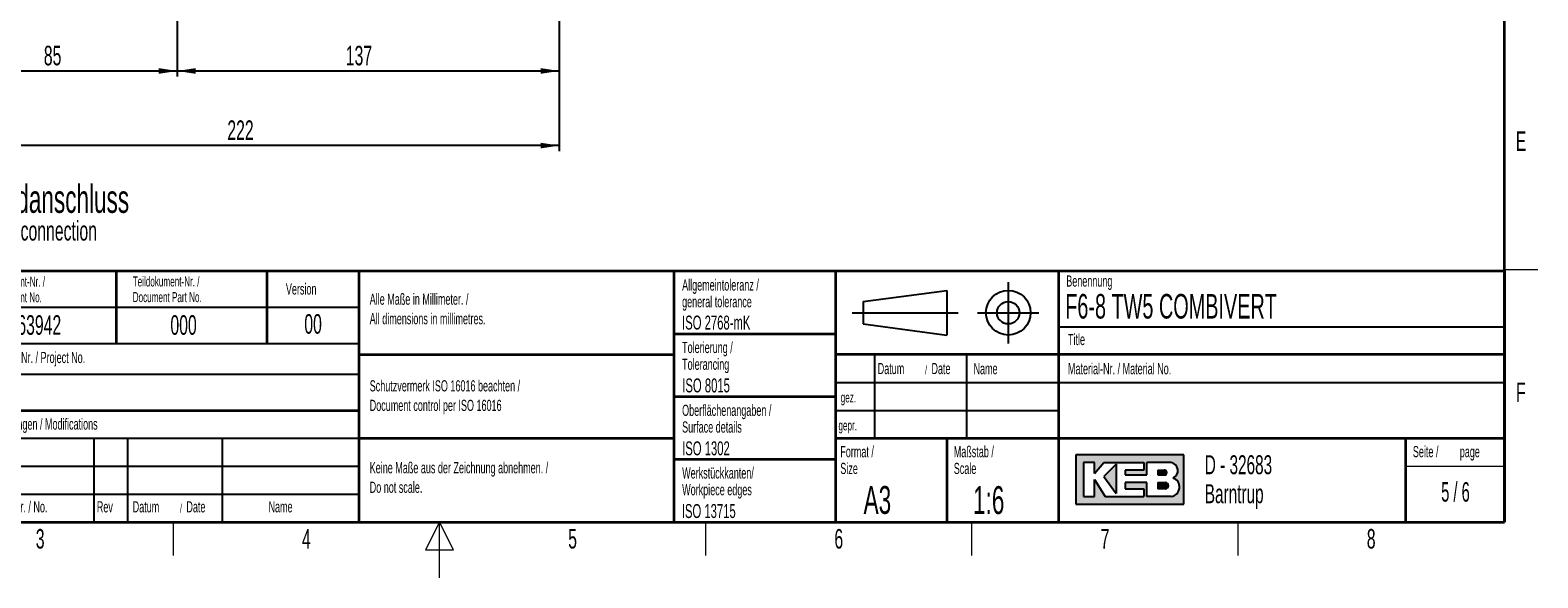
# Paper-space layout 'Blatt5' of a CAD drawing. Header units: millimetres. Extents: x 5 to 418, y 2 to 292.
# Tile 2 of 29: x 144 to 414, y 2 to 100. Entities that reach past the tile are written whole.
import ezdxf

# ---------------------------------------------------------------- set-up
doc = ezdxf.new("R2010")
doc.units = ezdxf.units.MM
doc.layers.add('SLD-0', color=7, linetype='Continuous')
doc.styles.add('SLDTEXTSTYLE0', font='TXT', dxfattribs={"width": 0.605})
doc.styles.add('SLDTEXTSTYLE1', font='TXT', dxfattribs={"width": 0.563})
doc.dimstyles.new('SLDDIMSTYLE6', dxfattribs={"dimtxt": 3.5, "dimasz": 3.302, "dimexe": 0, "dimexo": 0.0625, "dimgap": 0.875, "dimtad": 1, "dimlfac": 2, "dimrnd": 1e-09, "dimzin": 12, "dimdsep": 46, "dimtxsty": 'SLDTEXTSTYLE0', "dimsah": 1, "dimcen": 0.09, "dimadec": 0, "dimazin": 3, "dimtfac": 1, "dimtofl": 0, "dimtmove": 0, "dimatfit": 3, "dimfxl": 1, "dimfrac": 2, "dimtolj": 1, "dimtzin": 12, "dimarcsym": 0})

# ---------------------------------------------------------------- blocks, each defined once
blk = doc.blocks.new('_D_28')
at = {"layer": 'SLD-0', "color": 7}
for p, q in [((169.9299334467, 118.8070303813), (169.9299334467, 91.8323248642)), ((238.4299334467, 118.8070303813), (238.4299334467, 91.8323248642)), ((169.9299334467, 92.8323248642), (238.4299334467, 92.8323248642))]:
    blk.add_line(p, q, dxfattribs=at)
for points in [[(169.9299334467, 92.8323248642), (173.2319334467, 92.3243248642), (173.2319334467, 93.3403248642)], [(238.4299334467, 92.8323248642), (235.1279334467, 93.3403248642), (235.1279334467, 92.3243248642)]]:
    blk.add_solid(points, dxfattribs=at)
at = {"layer": 'SLD-0', "color": 7, "insert": (200.1695168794, 97.3440621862), "char_height": 3.5, "attachment_point": 1, "style": 'SLDTEXTSTYLE0'}
blk.add_mtext('137', dxfattribs=at)
blk = doc.blocks.new('_D_30')
at = {"layer": 'SLD-0', "color": 7}
for p, q in [((127.4299334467, 153.0539844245), (127.4299334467, 91.8323248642)), ((169.9299334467, 123.3070303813), (169.9299334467, 91.8323248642)), ((127.4299334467, 92.8323248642), (169.9299334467, 92.8323248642))]:
    blk.add_line(p, q, dxfattribs=at)
for points in [[(127.4299334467, 92.8323248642), (130.7319334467, 92.3243248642), (130.7319334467, 93.3403248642)], [(169.9299334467, 92.8323248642), (166.6279334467, 93.3403248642), (166.6279334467, 92.3243248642)]]:
    blk.add_solid(points, dxfattribs=at)
at = {"layer": 'SLD-0', "color": 7, "insert": (146.0063224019, 97.3440621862), "char_height": 3.5, "attachment_point": 1, "style": 'SLDTEXTSTYLE0'}
blk.add_mtext('85', dxfattribs=at)
blk = doc.blocks.new('_D_31')
at = {"layer": 'SLD-0', "color": 7}
for p, q in [((127.4299334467, 153.0539844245), (127.4299334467, 78.4631309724)), ((238.4299334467, 118.8070303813), (238.4299334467, 78.4631309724)), ((238.4299334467, 79.4631309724), (127.4299334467, 79.4631309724))]:
    blk.add_line(p, q, dxfattribs=at)
for points in [[(127.4299334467, 79.4631309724), (130.7319334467, 78.9551309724), (130.7319334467, 79.9711309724)], [(238.4299334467, 79.4631309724), (235.1279334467, 79.9711309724), (235.1279334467, 78.9551309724)]]:
    blk.add_solid(points, dxfattribs=at)
at = {"layer": 'SLD-0', "color": 7, "insert": (178.9195168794, 83.9748682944), "char_height": 3.5, "attachment_point": 1, "style": 'SLDTEXTSTYLE0'}
blk.add_mtext('222', dxfattribs=at)

psp = doc.layouts.new('Blatt5')

# ---------------------------------------------------------------- hatches: boundary and pattern name
at = {"linetype": 'Continuous'}
h = psp.add_hatch(color=7, dxfattribs=at)
h.paths.add_polyline_path([(331.1423676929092, 15.18257760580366), (350.5207896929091, 15.18257760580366), (350.5207896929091, 24.04128480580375), (331.1423676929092, 24.04128480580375)], flags=0)
edge = h.paths.add_edge_path(flags=0)
edge.add_arc((347.9991875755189, 18.26988521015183), 1.720915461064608, -81.72003226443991, 70.17096003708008, ccw=False)
edge.add_line((348.2470169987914, 16.56690822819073), (348.2293995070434, 16.56675060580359))
edge.add_line((348.2293995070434, 16.56675060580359), (343.8767592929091, 16.56675060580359))
edge.add_line((343.8767592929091, 16.56675060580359), (343.8767592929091, 19.05826200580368))
edge.add_line((343.8767592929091, 19.05826200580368), (340.0010748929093, 19.05826200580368))
edge.add_line((340.0010748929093, 19.05826200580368), (340.0010748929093, 17.95092360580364))
edge.add_line((340.0010748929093, 17.95092360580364), (343.3230900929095, 17.95092360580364))
edge.add_line((343.3230900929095, 17.95092360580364), (343.3230900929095, 16.56675060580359))
edge.add_line((343.3230900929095, 16.56675060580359), (336.4022250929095, 16.56675060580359))
edge.add_line((336.4022250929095, 16.56675060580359), (334.4643828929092, 19.61193120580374))
edge.add_line((334.4643828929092, 19.61193120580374), (334.4643828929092, 16.56675060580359))
edge.add_line((334.4643828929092, 16.56675060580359), (332.5265406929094, 16.56675060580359))
edge.add_line((332.5265406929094, 16.56675060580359), (332.5265406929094, 22.65711180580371))
edge.add_line((332.5265406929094, 22.65711180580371), (334.4643828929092, 22.65711180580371))
edge.add_line((334.4643828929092, 22.65711180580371), (334.4643828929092, 20.71926960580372))
edge.add_line((334.4643828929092, 20.71926960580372), (336.1253904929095, 22.65711180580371))
edge.add_line((336.1253904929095, 22.65711180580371), (343.3230900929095, 22.65711180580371))
edge.add_line((343.3230900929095, 22.65711180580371), (343.3230900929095, 21.27293880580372))
edge.add_line((343.3230900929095, 21.27293880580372), (340.0010748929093, 21.27293880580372))
edge.add_line((340.0010748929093, 21.27293880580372), (340.0010748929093, 20.44243500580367))
edge.add_line((340.0010748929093, 20.44243500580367), (343.8767592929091, 20.44243500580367))
edge.add_line((343.8767592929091, 20.44243500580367), (343.8767592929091, 22.65711180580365))
edge.add_line((343.8767592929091, 22.65711180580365), (348.1497422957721, 22.65711180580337))
edge.add_line((348.1497422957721, 22.65711180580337), (348.151741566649, 22.65711180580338))
edge.add_line((348.151741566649, 22.65711180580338), (348.1521661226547, 22.65713246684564))
edge.add_arc((347.9523797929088, 21.20834406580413), 1.462498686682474, -64.4589412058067, 82.1484933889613, ccw=False)
psp.add_hatch(color=7, dxfattribs=at).paths.add_polyline_path([(338.3400672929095, 17.12041980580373), (338.3400672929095, 22.38027720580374), (336.1253904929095, 20.16560040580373)], flags=0)
h = psp.add_hatch(color=7, dxfattribs=at)
edge = h.paths.add_edge_path(flags=0)
edge.add_line((345.8146014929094, 20.44243500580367), (346.974194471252, 20.44243500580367))
edge.add_arc((347.0534490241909, 20.85768690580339), 0.4227474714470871, 259.1945394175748, 460.8054605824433)
edge.add_line((346.9741944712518, 21.27293880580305), (345.8146014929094, 21.27293880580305))
edge.add_line((345.8146014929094, 21.27293880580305), (345.8146014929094, 20.44243500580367))
h = psp.add_hatch(color=7, dxfattribs=at)
edge = h.paths.add_edge_path(flags=0)
edge.add_line((345.8146014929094, 17.95092360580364), (347.1991847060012, 17.95092360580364))
edge.add_arc((347.1991847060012, 18.50459280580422), 0.5536692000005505, 270.0000000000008, 450.0000000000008)
edge.add_line((347.1991847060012, 19.05826200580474), (347.1703327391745, 19.05826200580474))
edge.add_line((347.1703327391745, 19.05826200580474), (345.8146014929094, 19.05826200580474))
edge.add_line((345.8146014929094, 19.05826200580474), (345.8146014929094, 17.95092360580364))

# ---------------------------------------------------------------- linework, layer by layer
at = {"layer": 'SLD-0', "color": 7, "lineweight": 35}
for p, q in [((408, 12), (408, 282.5)), ((135, 57), (408, 57)), ((159, 57), (159, 44)), ((186, 57), (186, 44)), ((202.5, 57), (202.5, 12)), ((259, 57), (259, 12)), ((288, 57), (288, 12)), ((328, 57.0000000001), (328, 12)), ((408, 57), (408, 12)), ((259, 45.75), (288, 45.75)), ((202.5, 42), (259, 42)), ((408, 42), (288, 42)), ((259, 34.5), (288, 34.5)), ((135, 32), (202.5, 32)), ((202.5, 27), (259, 27)), ((288, 27), (408, 27)), ((308, 27), (308, 12)), ((259, 23.25), (288, 23.25)), ((26, 12), (408, 12)), ((135, 12), (408, 12))]:
    psp.add_line(p, q, dxfattribs=at)
at = {"layer": 'SLD-0', "color": 7, "lineweight": 18}
for p, q in [((408, 57.25), (414, 57.25)), ((169.25, 6), (169.25, 12)), ((264.75, 6), (264.75, 12)), ((312.5, 6), (312.5, 12)), ((360.25, 6), (360.25, 12))]:
    psp.add_line(p, q, dxfattribs=at)
at = {"layer": 'SLD-0', "color": 7}
for p, q in [((319, 55), (319, 44)), ((293, 51.5), (308, 53.5)), ((293, 51.5), (293, 47.5)), ((308, 53.5), (308, 45.5)), ((135, 50.5), (202.5, 50.5)), ((291, 49.5), (310, 49.5)), ((313.5, 49.5), (324.5, 49.5)), ((293, 47.5), (308, 45.5)), ((328, 47.0000000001), (408, 47.0000000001)), ((295, 42), (295, 27)), ((311.5, 42), (311.5, 27)), ((135, 38.5), (202.5, 38.5)), ((288, 37), (408, 37)), ((288, 32), (328, 32)), ((135, 27), (202.5, 27)), ((155, 27), (155, 12)), ((161, 27), (161, 12)), ((178, 27), (178, 12)), ((135, 22), (202.5, 22)), ((348.1497422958, 22.6571118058), (348.1517415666, 22.6571118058)), ((348.1517415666, 22.6571118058), (348.1521661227, 22.6571324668)), ((135, 17), (202.5, 17)), ((348.229399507, 16.5667506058), (348.2470169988, 16.5669082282))]:
    psp.add_line(p, q, dxfattribs=at)
at = {"layer": 'SLD-0', "color": 7, "lineweight": 25}
psp.add_line((135, 44), (202.5, 44), dxfattribs=at)
at = {"layer": 'SLD-0', "color": 7, "linetype": 'Continuous', "lineweight": 35}
psp.add_line((390.2572074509, 27), (390.2572074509, 12), dxfattribs=at)
at = {"layer": 'SLD-0', "color": 7, "linetype": 'Continuous'}
for p, q in [((350.5207896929, 24.0412848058), (331.1423676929, 24.0412848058)), ((331.1423676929, 24.0412848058), (331.1423676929, 15.1825776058)), ((334.4643828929, 22.6571118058), (332.5265406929, 22.6571118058)), ((332.5265406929, 22.6571118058), (332.5265406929, 16.5667506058)), ((334.4643828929, 20.7192696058), (336.1253904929, 22.6571118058)), ((334.4643828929, 20.7192696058), (334.4643828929, 22.6571118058)), ((336.1253904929, 22.6571118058), (343.3230900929, 22.6571118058)), ((338.3400672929, 22.3802772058), (336.1253904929, 20.1656004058)), ((338.3400672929, 22.3802772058), (338.3400672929, 17.1204198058)), ((343.3230900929, 22.6571118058), (343.3230900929, 21.2729388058)), ((348.1497422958, 22.6571118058), (343.8767592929, 22.6571118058)), ((343.8767592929, 20.4424350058), (343.8767592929, 22.6571118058)), ((348.1497422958, 22.6571118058), (348.1517415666, 22.6571118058)), ((348.1517415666, 22.6571118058), (348.1521661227, 22.6571324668)), ((350.5207896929, 15.1825776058), (350.5207896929, 24.0412848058)), ((334.4643828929, 16.5667506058), (334.4643828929, 19.6119312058)), ((334.4643828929, 19.6119312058), (336.4022250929, 16.5667506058)), ((336.1253904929, 20.1656004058), (338.3400672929, 17.1204198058)), ((340.0010748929, 21.2729388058), (340.0010748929, 20.4424350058)), ((343.3230900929, 21.2729388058), (340.0010748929, 21.2729388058)), ((340.0010748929, 20.4424350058), (343.8767592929, 20.4424350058)), ((340.0010748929, 19.0582620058), (340.0010748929, 17.9509236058)), ((343.8767592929, 19.0582620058), (340.0010748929, 19.0582620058)), ((343.8767592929, 16.5667506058), (343.8767592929, 19.0582620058)), ((345.8146014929, 21.2729388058), (346.9741944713, 21.2729388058)), ((345.8146014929, 21.2729388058), (345.8146014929, 20.4424350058)), ((345.8146014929, 20.4424350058), (346.9741944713, 20.4424350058)), ((345.8146014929, 19.0582620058), (347.199184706, 19.0582620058)), ((345.8146014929, 19.0582620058), (345.8146014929, 17.9509236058)), ((347.1703327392, 19.0582620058), (347.199184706, 19.0582620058)), ((332.5265406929, 16.5667506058), (334.4643828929, 16.5667506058)), ((336.4022250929, 16.5667506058), (343.3230900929, 16.5667506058)), ((340.0010748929, 17.9509236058), (343.3230900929, 17.9509236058)), ((343.3230900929, 17.9509236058), (343.3230900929, 16.5667506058)), ((348.229399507, 16.5667506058), (343.8767592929, 16.5667506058)), ((347.199184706, 17.9509236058), (345.8146014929, 17.9509236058)), ((348.229399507, 16.5667506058), (348.2470169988, 16.5669082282)), ((331.1423676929, 15.1825776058), (350.5207896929, 15.1825776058))]:
    psp.add_line(p, q, dxfattribs=at)
at = {"layer": 'SLD-0', "color": 7, "linetype": 'Continuous', "lineweight": 18}
for p, q in [((390.2572074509, 22), (408, 22)), ((217, 12), (214.5, 7)), ((217, 2), (217, 12)), ((219.5, 7), (217, 12)), ((214.5, 7), (219.5, 7))]:
    psp.add_line(p, q, dxfattribs=at)
at = {"layer": 'SLD-0', "color": 7}
for radius in [3.999999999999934, 1.999999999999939]:
    psp.add_circle((319, 49.5), radius, dxfattribs=at)
at = {"layer": 'SLD-0', "color": 7, "linetype": 'Continuous'}
for centre, radius, start, end in [((347.9523797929, 21.2083440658), 1.462498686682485, 295.5410587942, 82.1484933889), ((347.0534490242, 20.8576869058), 0.4227474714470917, 259.1945394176, 100.8054605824), ((347.199184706, 18.5045928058), 0.5536692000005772, 270, 90), ((347.9991875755, 18.2698852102), 1.720915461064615, 278.2799677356, 70.1709600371)]:
    psp.add_arc(centre, radius, start, end, dxfattribs=at)

# ---------------------------------------------------------------- texts
at = {"layer": 'SLD-0', "color": 7}
for s, insert, char_height, attachment_point, style in [('E', (410.9815679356, 82.0010772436), 3.5, 2, 'SLDTEXTSTYLE0'), ('Dokument-Nr. /', (136.3539637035, 55.9891162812), 1.8, 1, 'SLDTEXTSTYLE0'), ('Teildokument-Nr. /', (161.9553890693, 56.0073193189), 1.8, 1, 'SLDTEXTSTYLE0'), ('Version', (189.4285083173, 54.7601484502), 2, 1, 'SLDTEXTSTYLE0'), ('Allgemeintoleranz /', (260.5043854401, 55.4784419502), 2, 1, 'SLDTEXTSTYLE0'), ('Benennung', (329.4092408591, 56.1865848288), 2, 1, 'SLDTEXTSTYLE0'), ('Document No.', (136.3539637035, 53.189116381), 1.8, 1, 'SLDTEXTSTYLE0'), ('Document Part No.', (161.9553890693, 53.2073194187), 1.8, 1, 'SLDTEXTSTYLE0'), ('Alle Maße in Millimeter. /', (204.4639500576, 52.9388226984), 2, 1, 'SLDTEXTSTYLE0'), ('general tolerance', (260.5043854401, 52.4784419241), 2, 1, 'SLDTEXTSTYLE0'), ('F6-8 TW5 COMBIVERT', (329.222041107, 52.8643539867), 4.4, 1, 'SLDTEXTSTYLE0'), ('10063942', (136.5297074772, 49.0580823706), 3.5, 1, 'SLDTEXTSTYLE0'), ('000', (168.7110122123, 49.0580823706), 3.5, 1, 'SLDTEXTSTYLE0'), ('00', (194.3072819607, 49.2527124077), 3.5, 2, 'SLDTEXTSTYLE0'), ('All dimensions in millimetres.', (204.4639500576, 49.4388225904), 2, 1, 'SLDTEXTSTYLE0'), ('ISO 2768-mK', (260.4940938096, 48.9932287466), 2.5, 1, 'SLDTEXTSTYLE0'), ('Tolerierung /', (260.5022836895, 44.2785453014), 2, 1, 'SLDTEXTSTYLE0'), ('Title', (329.7169273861, 45.7051426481), 2, 1, 'SLDTEXTSTYLE0'), ('Projekt-Nr. / Project No.', (136.3453712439, 42.4834466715), 2, 1, 'SLDTEXTSTYLE0'), ('Tolerancing', (260.5022836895, 41.2785452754), 2, 1, 'SLDTEXTSTYLE0'), ('Material-Nr. / Material No.', (329.7169273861, 40.4793879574), 2, 1, 'SLDTEXTSTYLE0'), ('Datum', (295.5861619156, 40.5042457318), 2, 1, 'SLDTEXTSTYLE0'), ('/', (304.0691478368, 40.0041563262), 1.5, 1, 'SLDTEXTSTYLE0'), ('Date', (305.2253980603, 40.5042457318), 2, 1, 'SLDTEXTSTYLE0'), ('Name', (312.770034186, 40.4793879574), 2, 1, 'SLDTEXTSTYLE0'), ('Schutzvermerk ISO 16016 beachten /', (204.4639500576, 37.4058096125), 2, 1, 'SLDTEXTSTYLE0'), ('ISO 8015', (260.5277662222, 37.732972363), 2.5, 1, 'SLDTEXTSTYLE0'), ('F', (410.9536166, 37.0010772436), 3.5, 2, 'SLDTEXTSTYLE0'), ('Document control per ISO 16016', (204.4639500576, 33.9058095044), 2, 1, 'SLDTEXTSTYLE0'), ('Oberflächenangaben /', (260.5027641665, 33.0232290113), 2, 1, 'SLDTEXTSTYLE0'), ('gez.', (288.9470592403, 35.2328921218), 1.8, 1, 'SLDTEXTSTYLE0'), ('Änderungen / Modifications', (136.0531077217, 30.5619096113), 2, 1, 'SLDTEXTSTYLE0'), ('Surface details', (260.5027641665, 30.0232289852), 2, 1, 'SLDTEXTSTYLE0'), ('gepr.', (288.5445949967, 30.2118970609), 1.8, 1, 'SLDTEXTSTYLE0'), ('ISO 1302', (260.5038336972, 26.4529504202), 2.5, 1, 'SLDTEXTSTYLE0'), ('Format /', (288.8790098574, 25.606905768), 2, 1, 'SLDTEXTSTYLE0'), ('Maßstab /', (309.2314641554, 25.6069055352), 2, 1, 'SLDTEXTSTYLE0'), ('Seite /', (391.5827404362, 25.611128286), 2, 1, 'SLDTEXTSTYLE0'), ('page', (399.9962824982, 25.6114133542), 2, 1, 'SLDTEXTSTYLE0'), ('Keine Maße aus der Zeichnung abnehmen. /', (204.4639500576, 22.7290049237), 2, 1, 'SLDTEXTSTYLE0'), ('Werkstückkanten/', (260.5090753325, 21.7906368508), 2, 1, 'SLDTEXTSTYLE0'), ('Size', (288.8790098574, 22.6069057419), 2, 1, 'SLDTEXTSTYLE0'), ('Scale', (309.2314641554, 22.6069055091), 2, 1, 'SLDTEXTSTYLE0'), ('D - 32683', (354.2591907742, 23.9656567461), 3.4, 1, 'SLDTEXTSTYLE0'), ('Do not scale.', (204.4639500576, 19.2290048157), 2, 1, 'SLDTEXTSTYLE0'), ('Workpiece edges', (260.5090753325, 18.7906368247), 2, 1, 'SLDTEXTSTYLE0'), ('5 / 6', (399.22739661, 19.1523676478), 3.5, 2, 'SLDTEXTSTYLE1'), ('A3', (293.0566699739, 18.4626222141), 5, 1, 'SLDTEXTSTYLE0'), ('1:6', (312.6833009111, 18.426931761), 5, 1, 'SLDTEXTSTYLE0'), ('Barntrup', (354.2591907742, 18.765656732), 3.4, 1, 'SLDTEXTSTYLE0'), ('Nr. / No.', (140.6364547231, 15.7243863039), 2, 1, 'SLDTEXTSTYLE0'), ('Rev', (155.518329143, 15.7243863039), 2, 1, 'SLDTEXTSTYLE0'), ('Datum', (161.9462095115, 15.7243863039), 2, 1, 'SLDTEXTSTYLE0'), ('/', (170.4291954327, 15.2242968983), 1.5, 1, 'SLDTEXTSTYLE0'), ('Date', (171.5854456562, 15.7243863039), 2, 1, 'SLDTEXTSTYLE0'), ('Name', (186.3108180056, 15.7290047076), 2, 1, 'SLDTEXTSTYLE0'), ('ISO 13715', (260.4472726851, 15.2160422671), 2.5, 1, 'SLDTEXTSTYLE0'), ('3', (145.3527123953, 10.7429955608), 3.5, 2, 'SLDTEXTSTYLE0'), ('4', (193.1027123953, 10.7429955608), 3.5, 2, 'SLDTEXTSTYLE0'), ('5', (240.8527123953, 10.7429955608), 3.5, 2, 'SLDTEXTSTYLE0'), ('6', (288.6027123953, 10.7429955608), 3.5, 2, 'SLDTEXTSTYLE0'), ('7', (336.3527123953, 10.7429955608), 3.5, 2, 'SLDTEXTSTYLE0'), ('8', (384.1027123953, 10.7429955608), 3.5, 2, 'SLDTEXTSTYLE0')]:
    psp.add_mtext(s, dxfattribs=dict(at, insert=insert, char_height=char_height, attachment_point=attachment_point, style=style))
at = {"layer": 'SLD-0', "attachment_point": 1, "style": 'SLDTEXTSTYLE0'}
for s, insert, char_height in [('Fluidanschluss', (134.5509201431, 72.4071934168), 5), ('fluid connection', (135.8634201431, 65.9386738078), 3.5)]:
    psp.add_mtext(s, dxfattribs=dict(at, insert=insert, char_height=char_height))

# ---------------------------------------------------------------- dimensions: what is measured, and where the dimension line sits
at = {"layer": 'SLD-0', "color": 7}
for base, p1, p2, picture, middle in [((169.9299334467, 92.8323248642), (127.4299334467, 153.0539844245), (169.9299334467, 123.3070303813), '_D_30', (148.6799334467, 92.8323248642)), ((127.4299334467, 79.4631309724), (238.4299334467, 118.8070303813), (127.4299334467, 153.0539844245), '_D_31', (182.9299334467, 79.4631309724)), ((238.4299334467, 92.8323248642), (169.9299334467, 118.8070303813), (238.4299334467, 118.8070303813), '_D_28', (204.1799334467, 92.8323248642))]:
    dim = psp.add_linear_dim(base=base, p1=p1, p2=p2, dimstyle='SLDDIMSTYLE6', dxfattribs=at)
    dim.commit()
    dim.dimension.update_dxf_attribs({"geometry": picture, "text_midpoint": middle, "dimtype": 160})

doc.saveas('drawing.dxf')
